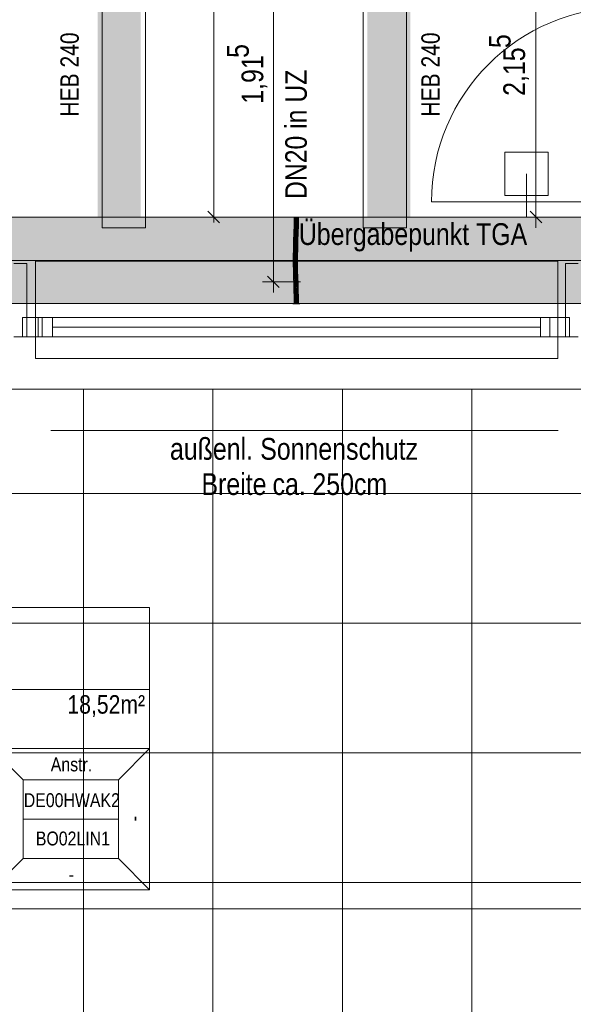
# Model space of a CAD drawing. Extents: x -620 to 3480, y 62 to 1102.
# Tile 19 of 256: x -379 to -328, y 532 to 623. Entities that reach past the tile are written whole.
import ezdxf
from ezdxf.lldxf.tags import DXFTag

# ---------------------------------------------------------------- set-up
doc = ezdxf.new("R2010")
doc.units = 0
doc.layers.get('0').update_dxf_attribs({"lineweight": 13})
for name, color, linetype, lineweight, true_color in [('30 -33 Aussenwände- 7 Fassade_ Elemente', 7, 'Continuous', 9, 0x00aacc), ('30 -34 Innenwände- 4 Türen_Fenster', 7, 'Continuous', 15, 0x9955ff), ('30 -35 Decken- 1 Konstruktion-Träger- Stahlbeton', 7, 'grob-A06G9SLJ8I', 13, 0x33aa00), ('70 -72 Beschriftung- 1 Beschriftung allgemein', 7, 'Continuous', 9, 0xff6633), ('70 -75 Raumstempel- 1 Raumstempel', 1, 'Continuous', 50, 0xff0000), ('70 -76 Bemaßung- 2 Allgemein', 9, 'Continuous', 5, 0x808080), ('E_Leerrohr 20', 7, 'Continuous', 13, 0xcc0099), ('E_Leerrohr 20-Shading', 7, 'Continuous', 13, 0xcc0099), ('iwb_Schraffur_Unterzug', 7, 'Continuous', 5, 0xffffcc)]:
    doc.layers.add(name, color=color, linetype=linetype, lineweight=lineweight, true_color=true_color)
for name, color, linetype, lineweight in [('30 -35 Decken- 1 Konstruktion-Träger- Stahl Hohlprofil', 7, 'grob-A06G9SLJ8I', 9), ('60- 61 allgemeine Ausstattung- 4 Terrassen', 7, 'Continuous', 9), ('70 -71 Achsen- 1 Gebäudeachsen', 7, 'STRICHPUNKT2-A06G9SLK8I', 18), ('Detailelementbeschriftung', 7, 'Continuous', 9)]:
    doc.layers.add(name, color=color, linetype=linetype, lineweight=lineweight)
doc.styles.get("Standard").update_dxf_attribs({"font": 'ARIALN.TTF'})
tags = doc.linetypes.add('fein_strichliert-A06G9SLL8I', pattern=[4, 1, -2, 1]).pattern_tags.tags
tags[8:9] = [DXFTag(74, 4), DXFTag(75, 0), DXFTag(340, '0'), DXFTag(46, 0.0), DXFTag(50, 0.0), DXFTag(44, 0.0), DXFTag(45, 0.0)]
tags[6:7] = [DXFTag(74, 4), DXFTag(75, 0), DXFTag(340, '0'), DXFTag(46, 0.0), DXFTag(50, 0.0), DXFTag(44, 0.0), DXFTag(45, 0.0)]
tags[4:5] = [DXFTag(74, 4), DXFTag(75, 0), DXFTag(340, '0'), DXFTag(46, 0.0), DXFTag(50, 0.0), DXFTag(44, 0.0), DXFTag(45, 0.0)]
tags = doc.linetypes.add('grob-A06G9SLJ8I', pattern=[14, 3, -8, 3]).pattern_tags.tags
tags[8:9] = [DXFTag(74, 4), DXFTag(75, 0), DXFTag(340, '0'), DXFTag(46, 0.0), DXFTag(50, 0.0), DXFTag(44, 0.0), DXFTag(45, 0.0)]
tags[6:7] = [DXFTag(74, 4), DXFTag(75, 0), DXFTag(340, '0'), DXFTag(46, 0.0), DXFTag(50, 0.0), DXFTag(44, 0.0), DXFTag(45, 0.0)]
tags[4:5] = [DXFTag(74, 4), DXFTag(75, 0), DXFTag(340, '0'), DXFTag(46, 0.0), DXFTag(50, 0.0), DXFTag(44, 0.0), DXFTag(45, 0.0)]
tags = doc.linetypes.add('STRICHPUNKT2', pattern=[12.7, 6.35, -3.175, 0, -3.175]).pattern_tags.tags
tags[10:11] = [DXFTag(74, 4), DXFTag(75, 0), DXFTag(340, '0'), DXFTag(46, 0.0), DXFTag(50, 0.0), DXFTag(44, 0.0), DXFTag(45, 0.0)]
tags[8:9] = [DXFTag(74, 4), DXFTag(75, 0), DXFTag(340, '0'), DXFTag(46, 0.0), DXFTag(50, 0.0), DXFTag(44, 0.0), DXFTag(45, 0.0)]
tags[6:7] = [DXFTag(74, 4), DXFTag(75, 0), DXFTag(340, '0'), DXFTag(46, 0.0), DXFTag(50, 0.0), DXFTag(44, 0.0), DXFTag(45, 0.0)]
tags[4:5] = [DXFTag(74, 4), DXFTag(75, 0), DXFTag(340, '0'), DXFTag(46, 0.0), DXFTag(50, 0.0), DXFTag(44, 0.0), DXFTag(45, 0.0)]
tags = doc.linetypes.add('STRICHPUNKT2-A06G9SLK8I', pattern=[12.7, 6.35, -3.175, 0, -3.175]).pattern_tags.tags
tags[10:11] = [DXFTag(74, 4), DXFTag(75, 0), DXFTag(340, '0'), DXFTag(46, 0.0), DXFTag(50, 0.0), DXFTag(44, 0.0), DXFTag(45, 0.0)]
tags[8:9] = [DXFTag(74, 4), DXFTag(75, 0), DXFTag(340, '0'), DXFTag(46, 0.0), DXFTag(50, 0.0), DXFTag(44, 0.0), DXFTag(45, 0.0)]
tags[6:7] = [DXFTag(74, 4), DXFTag(75, 0), DXFTag(340, '0'), DXFTag(46, 0.0), DXFTag(50, 0.0), DXFTag(44, 0.0), DXFTag(45, 0.0)]
tags[4:5] = [DXFTag(74, 4), DXFTag(75, 0), DXFTag(340, '0'), DXFTag(46, 0.0), DXFTag(50, 0.0), DXFTag(44, 0.0), DXFTag(45, 0.0)]

# ---------------------------------------------------------------- blocks, each defined once
blk = doc.blocks.new('Shading-A06G9SKX8I', base_point=(-353.195, 601.98))
at = {"layer": 'E_Leerrohr 20-Shading', "color": 223, "true_color": 0xc67fb4}
for points in [[(-353.482, 604.161), (-353.541, 604.162), (-353.499, 603.437), (-353.556, 603.439)], [(-353.476, 604.884), (-353.534, 604.884), (-353.482, 604.161), (-353.541, 604.162)], [(-353.497, 603.437), (-353.482, 604.161), (-353.499, 603.437)], [(-353.187, 604.156), (-353.199, 604.157), (-353.207, 603.43), (-353.215, 603.43)], [(-353.171, 603.429), (-353.145, 604.156), (-353.207, 603.43), (-353.187, 604.156)], [(-353.134, 604.884), (-353.193, 604.884), (-353.145, 604.156), (-353.199, 604.157)], [(-353.156, 603.429), (-353.141, 604.156), (-353.171, 603.429), (-353.145, 604.156)], [(-353.141, 604.156), (-353.134, 604.884), (-353.145, 604.156)], [(-353.499, 603.437), (-353.556, 603.439), (-353.522, 602.713), (-353.576, 602.714)], [(-353.522, 602.713), (-353.518, 602.713), (-353.499, 603.437), (-353.497, 603.437)], [(-353.518, 602.713), (-353.517, 602.713), (-353.497, 603.437)], [(-353.207, 603.43), (-353.215, 603.43), (-353.232, 602.705), (-353.234, 602.705)], [(-353.232, 602.705), (-353.221, 602.705), (-353.207, 603.43), (-353.195, 603.43)], [(-353.221, 602.705), (-353.205, 602.704), (-353.195, 603.43), (-353.171, 603.429)], [(-353.176, 602.704), (-353.156, 603.429), (-353.205, 602.704), (-353.171, 603.429)], [(-353.595, 601.989), (-353.53, 602.438), (-353.576, 602.714), (-353.522, 602.713)], [(-353.545, 601.988), (-353.54, 602.118), (-353.595, 601.989), (-353.53, 602.438)], [(-353.536, 601.987), (-353.523, 602.487), (-353.545, 601.988)], [(-353.53, 602.438), (-353.54, 602.118), (-353.524, 602.477), (-353.526, 602.423)], [(-353.522, 602.713), (-353.53, 602.438), (-353.518, 602.713), (-353.524, 602.477)], [(-353.526, 602.423), (-353.523, 602.487), (-353.524, 602.477)], [(-353.524, 602.477), (-353.523, 602.487), (-353.518, 602.713), (-353.517, 602.713)], [(-353.253, 601.981), (-353.246, 601.981), (-353.241, 602.444), (-353.239, 602.183)], [(-353.241, 602.444), (-353.239, 602.183), (-353.232, 602.705), (-353.221, 602.705)], [(-353.232, 602.705), (-353.234, 602.705), (-353.241, 602.444)], [(-353.239, 602.183), (-353.237, 601.981), (-353.221, 602.705), (-353.205, 602.704)], [(-353.195, 601.98), (-353.176, 602.704), (-353.237, 601.981), (-353.205, 602.704)], [(-353.545, 601.988), (-353.595, 601.989), (-353.569, 601.261), (-353.608, 601.262)], [(-353.55, 601.261), (-353.536, 601.987), (-353.569, 601.261), (-353.545, 601.988)], [(-353.264, 601.258), (-353.246, 601.981), (-353.267, 601.258), (-353.251, 601.981)], [(-353.251, 601.981), (-353.253, 601.981), (-353.267, 601.258)], [(-353.26, 601.258), (-353.237, 601.981), (-353.264, 601.258), (-353.246, 601.981)], [(-353.26, 601.258), (-353.259, 601.258), (-353.25, 601.586)], [(-353.259, 601.258), (-353.237, 601.981), (-353.25, 601.586)], [(-353.259, 601.258), (-353.208, 601.257), (-353.237, 601.981), (-353.195, 601.98)], [(-353.246, 601.981), (-353.237, 601.981), (-353.239, 602.183)], [(-353.574, 600.534), (-353.571, 600.9), (-353.611, 600.534), (-353.61, 600.901)], [(-353.574, 600.534), (-353.611, 600.534), (-353.561, 599.923), (-353.604, 599.923)], [(-353.571, 600.9), (-353.569, 601.261), (-353.61, 600.901), (-353.608, 601.262)], [(-353.553, 600.534), (-353.55, 601.261), (-353.574, 600.534), (-353.569, 601.261)], [(-353.545, 599.924), (-353.553, 600.534), (-353.561, 599.923), (-353.574, 600.534)], [(-353.27, 600.535), (-353.268, 600.895), (-353.269, 600.732)], [(-353.27, 600.535), (-353.266, 600.535), (-353.268, 600.895), (-353.263, 600.895)], [(-353.268, 600.895), (-353.268, 600.895), (-353.269, 600.732)], [(-353.268, 600.895), (-353.267, 600.895), (-353.267, 601.258), (-353.264, 601.258)], [(-353.253, 599.929), (-353.266, 600.535), (-353.262, 599.929), (-353.268, 600.535)], [(-353.267, 600.895), (-353.263, 600.895), (-353.264, 601.258), (-353.26, 601.258)], [(-353.266, 600.535), (-353.211, 600.535), (-353.263, 600.895), (-353.21, 600.894)], [(-353.204, 599.93), (-353.211, 600.535), (-353.253, 599.929), (-353.266, 600.535)], [(-353.263, 600.895), (-353.21, 600.894), (-353.259, 601.258), (-353.208, 601.257)], [(-353.263, 600.895), (-353.259, 601.258), (-353.263, 600.968)], [(-353.259, 601.258), (-353.26, 601.258), (-353.263, 600.968)], [(-353.561, 599.923), (-353.604, 599.923), (-353.535, 599.314), (-353.589, 599.312)], [(-353.53, 599.314), (-353.545, 599.924), (-353.535, 599.314), (-353.561, 599.923)], [(-353.253, 599.929), (-353.262, 599.929), (-353.227, 599.322), (-353.247, 599.322)], [(-353.189, 599.323), (-353.204, 599.93), (-353.227, 599.322), (-353.253, 599.929)], [(-353.589, 599.312), (-353.567, 599.145), (-353.535, 599.314), (-353.527, 599.145)], [(-353.567, 599.145), (-353.589, 599.312), (-353.584, 599.145)], [(-353.57, 598.703), (-353.512, 598.705), (-353.584, 599.145), (-353.567, 599.145)], [(-353.512, 598.705), (-353.57, 598.703), (-353.494, 598.097), (-353.553, 598.096)], [(-353.567, 599.145), (-353.512, 598.705), (-353.527, 599.145), (-353.523, 599.076)], [(-353.523, 599.076), (-353.53, 599.314), (-353.535, 599.314)], [(-353.218, 599.148), (-353.227, 599.322), (-353.242, 599.147), (-353.247, 599.322)], [(-353.196, 598.714), (-353.218, 599.148), (-353.229, 598.713), (-353.242, 599.147)], [(-353.196, 598.714), (-353.229, 598.713), (-353.166, 598.105), (-353.212, 598.104)], [(-353.184, 599.148), (-353.189, 599.323), (-353.218, 599.148), (-353.227, 599.322)], [(-353.196, 598.714), (-353.171, 598.715), (-353.218, 599.148), (-353.184, 599.148)], [(-353.153, 598.106), (-353.171, 598.715), (-353.166, 598.105), (-353.196, 598.714)], [(-353.494, 598.097), (-353.553, 598.096), (-353.482, 597.49), (-353.54, 597.489)], [(-353.481, 597.49), (-353.494, 598.097), (-353.482, 597.49), (-353.494, 598.097)], [(-353.166, 598.105), (-353.212, 598.104), (-353.143, 597.495), (-353.198, 597.494)], [(-353.14, 597.495), (-353.153, 598.106), (-353.143, 597.495), (-353.166, 598.105)], [(-353.482, 597.49), (-353.54, 597.489), (-353.48, 596.884), (-353.534, 596.884)], [(-353.476, 596.884), (-353.481, 597.49), (-353.48, 596.884), (-353.482, 597.49)], [(-353.134, 596.884), (-353.143, 597.495), (-353.193, 596.884), (-353.198, 597.494)], [(-353.134, 596.884), (-353.14, 597.495), (-353.143, 597.495)]]:
    blk.add_solid(points, dxfattribs=at)
at = {"layer": 'E_Leerrohr 20-Shading', "color": 231, "true_color": 0xe17fc9}
for points in [[(-353.437, 604.16), (-353.482, 604.161), (-353.434, 603.436), (-353.497, 603.437)], [(-353.369, 604.884), (-353.476, 604.884), (-353.369, 604.159), (-353.482, 604.161)], [(-353.374, 603.434), (-353.369, 604.159), (-353.434, 603.436), (-353.437, 604.16)], [(-353.356, 603.434), (-353.341, 604.159), (-353.374, 603.434), (-353.369, 604.159)], [(-353.341, 604.159), (-353.334, 604.884), (-353.369, 604.159), (-353.369, 604.884)], [(-353.341, 604.159), (-353.356, 603.434), (-353.351, 603.434)], [(-353.341, 603.433), (-353.336, 604.159), (-353.351, 603.434), (-353.341, 604.159)], [(-353.334, 604.884), (-353.341, 604.159), (-353.336, 604.159)], [(-353.319, 603.433), (-353.33, 604.159), (-353.341, 603.433), (-353.336, 604.159)], [(-353.33, 604.159), (-353.334, 604.884), (-353.336, 604.159)], [(-353.199, 604.157), (-353.193, 604.884), (-353.33, 604.159), (-353.334, 604.884)], [(-353.215, 603.43), (-353.199, 604.157), (-353.319, 603.433), (-353.33, 604.159)], [(-353.434, 603.436), (-353.497, 603.437), (-353.433, 602.711), (-353.517, 602.713)], [(-353.433, 602.711), (-353.389, 602.709), (-353.434, 603.436), (-353.377, 603.434)], [(-353.389, 602.709), (-353.38, 602.709), (-353.377, 603.434), (-353.374, 603.434)], [(-353.376, 602.709), (-353.356, 603.434), (-353.38, 602.709), (-353.374, 603.434)], [(-353.351, 603.434), (-353.356, 603.434), (-353.364, 602.709), (-353.376, 602.709)], [(-353.346, 602.708), (-353.341, 603.433), (-353.364, 602.709), (-353.351, 603.434)], [(-353.305, 602.707), (-353.319, 603.433), (-353.346, 602.708), (-353.341, 603.433)], [(-353.234, 602.705), (-353.215, 603.43), (-353.305, 602.707), (-353.319, 603.433)], [(-353.523, 602.487), (-353.536, 601.987), (-353.514, 601.987)], [(-353.517, 602.713), (-353.523, 602.487), (-353.433, 602.711), (-353.432, 602.628)], [(-353.432, 602.628), (-353.523, 602.487), (-353.432, 602.129)], [(-353.514, 601.987), (-353.431, 601.985), (-353.523, 602.487), (-353.432, 602.129)], [(-353.433, 602.711), (-353.432, 602.628), (-353.389, 602.709), (-353.389, 602.695)], [(-353.389, 602.695), (-353.432, 602.628), (-353.4, 602.003), (-353.432, 602.129)], [(-353.395, 601.984), (-353.38, 602.709), (-353.4, 602.003), (-353.389, 602.695)], [(-353.38, 602.709), (-353.395, 601.984), (-353.383, 602.445)], [(-353.383, 602.445), (-353.395, 601.984), (-353.38, 602.445), (-353.391, 601.984)], [(-353.391, 601.984), (-353.377, 601.984), (-353.38, 602.445), (-353.369, 602.445)], [(-353.389, 602.695), (-353.38, 602.709), (-353.389, 602.709)], [(-353.383, 602.445), (-353.376, 602.709), (-353.38, 602.709)], [(-353.383, 602.445), (-353.369, 602.445), (-353.376, 602.709), (-353.364, 602.709)], [(-353.377, 601.984), (-353.352, 601.983), (-353.369, 602.445), (-353.349, 602.445)], [(-353.369, 602.445), (-353.349, 602.445), (-353.364, 602.709), (-353.346, 602.708)], [(-353.352, 601.983), (-353.292, 601.982), (-353.349, 602.445), (-353.3, 602.444)], [(-353.3, 602.444), (-353.305, 602.707), (-353.349, 602.445), (-353.346, 602.708)], [(-353.241, 602.444), (-353.234, 602.705), (-353.3, 602.444), (-353.305, 602.707)], [(-353.292, 601.982), (-353.253, 601.981), (-353.3, 602.444), (-353.241, 602.444)], [(-353.514, 601.987), (-353.536, 601.987), (-353.504, 601.261), (-353.55, 601.261)], [(-353.504, 601.261), (-353.427, 601.26), (-353.514, 601.987), (-353.431, 601.985)], [(-353.432, 602.129), (-353.431, 601.985), (-353.4, 602.003), (-353.4, 601.984)], [(-353.431, 601.985), (-353.427, 601.26), (-353.4, 601.984), (-353.408, 601.259)], [(-353.408, 601.259), (-353.395, 601.984), (-353.4, 601.984)], [(-353.391, 601.984), (-353.395, 601.984), (-353.405, 601.259), (-353.408, 601.259)], [(-353.387, 601.259), (-353.377, 601.984), (-353.405, 601.259), (-353.391, 601.984)], [(-353.4, 601.984), (-353.395, 601.984), (-353.4, 602.003)], [(-353.356, 601.259), (-353.352, 601.983), (-353.387, 601.259), (-353.377, 601.984)], [(-353.282, 601.258), (-353.292, 601.982), (-353.356, 601.259), (-353.352, 601.983)], [(-353.282, 601.258), (-353.275, 601.258), (-353.292, 601.982), (-353.254, 601.981)], [(-353.275, 601.258), (-353.267, 601.258), (-353.254, 601.981), (-353.253, 601.981)], [(-353.504, 601.261), (-353.55, 601.261), (-353.502, 600.534), (-353.553, 600.534)], [(-353.502, 600.534), (-353.553, 600.534), (-353.507, 599.924), (-353.545, 599.924)], [(-353.507, 599.924), (-353.405, 599.926), (-353.502, 600.534), (-353.418, 600.535)], [(-353.504, 601.261), (-353.503, 600.899), (-353.427, 601.26), (-353.423, 600.898)], [(-353.503, 600.899), (-353.502, 600.534), (-353.423, 600.898), (-353.418, 600.535)], [(-353.427, 601.26), (-353.423, 600.898), (-353.408, 601.259), (-353.41, 600.898)], [(-353.419, 600.898), (-353.423, 600.898), (-353.415, 600.535), (-353.418, 600.535)], [(-353.41, 600.898), (-353.419, 600.898), (-353.411, 600.535), (-353.415, 600.535)], [(-353.418, 600.535), (-353.405, 599.926), (-353.415, 600.535), (-353.404, 599.926)], [(-353.404, 599.926), (-353.411, 600.535), (-353.415, 600.535)], [(-353.392, 600.535), (-353.41, 600.898), (-353.411, 600.535)], [(-353.392, 600.535), (-353.411, 600.535), (-353.39, 599.927), (-353.404, 599.926)], [(-353.392, 600.535), (-353.387, 601.259), (-353.41, 600.898), (-353.405, 601.259)], [(-353.405, 601.259), (-353.408, 601.259), (-353.41, 600.898)], [(-353.392, 600.535), (-353.357, 600.535), (-353.39, 600.731), (-353.357, 600.732)], [(-353.355, 599.927), (-353.357, 600.535), (-353.39, 599.927), (-353.392, 600.535)], [(-353.357, 600.732), (-353.356, 601.259), (-353.39, 600.731), (-353.387, 601.259)], [(-353.281, 600.732), (-353.282, 601.258), (-353.357, 600.732), (-353.356, 601.259)], [(-353.357, 600.732), (-353.357, 600.535), (-353.28, 600.639), (-353.283, 600.535)], [(-353.357, 600.732), (-353.28, 600.639), (-353.281, 600.732)], [(-353.357, 600.535), (-353.355, 599.927), (-353.283, 600.535), (-353.283, 600.509)], [(-353.283, 600.509), (-353.355, 599.927), (-353.298, 599.928)], [(-353.28, 600.535), (-353.283, 600.509), (-353.294, 599.928), (-353.298, 599.928)], [(-353.28, 600.535), (-353.294, 599.928), (-353.281, 600.399)], [(-353.285, 599.928), (-353.277, 600.535), (-353.281, 600.399)], [(-353.277, 600.535), (-353.285, 599.928), (-353.27, 600.535), (-353.275, 599.929)], [(-353.283, 600.535), (-353.28, 600.535), (-353.28, 600.639)], [(-353.283, 600.509), (-353.28, 600.535), (-353.283, 600.535)], [(-353.282, 601.258), (-353.282, 601.052), (-353.275, 601.258)], [(-353.282, 601.052), (-353.28, 600.535), (-353.275, 601.258), (-353.267, 601.258)], [(-353.277, 600.535), (-353.28, 600.535), (-353.281, 600.399)], [(-353.28, 600.535), (-353.277, 600.535), (-353.267, 601.258), (-353.268, 600.895)], [(-353.272, 600.732), (-353.277, 600.535), (-353.269, 600.732), (-353.27, 600.535)], [(-353.275, 599.929), (-353.262, 599.929), (-353.27, 600.535)], [(-353.268, 600.895), (-353.272, 600.732), (-353.269, 600.732)], [(-353.507, 599.924), (-353.545, 599.924), (-353.518, 599.314), (-353.53, 599.314)], [(-353.518, 599.314), (-353.389, 599.318), (-353.507, 599.924), (-353.405, 599.926)], [(-353.389, 599.318), (-353.404, 599.926), (-353.405, 599.926)], [(-353.39, 599.927), (-353.404, 599.926), (-353.385, 599.318), (-353.389, 599.318)], [(-353.35, 599.319), (-353.355, 599.927), (-353.385, 599.318), (-353.39, 599.927)], [(-353.35, 599.319), (-353.313, 599.32), (-353.355, 599.927), (-353.294, 599.928)], [(-353.313, 599.32), (-353.296, 599.32), (-353.294, 599.928), (-353.285, 599.928)], [(-353.296, 599.32), (-353.281, 599.321), (-353.285, 599.928), (-353.275, 599.929)], [(-353.294, 599.928), (-353.285, 599.928), (-353.281, 600.399)], [(-353.281, 599.321), (-353.247, 599.322), (-353.275, 599.929), (-353.262, 599.929)], [(-353.518, 599.314), (-353.53, 599.314), (-353.523, 599.076)], [(-353.523, 599.076), (-353.371, 598.709), (-353.522, 599.145), (-353.384, 599.147)], [(-353.371, 598.709), (-353.523, 599.076), (-353.512, 598.705)], [(-353.384, 599.147), (-353.389, 599.318), (-353.522, 599.145), (-353.518, 599.314)], [(-353.371, 598.709), (-353.512, 598.705), (-353.353, 598.101), (-353.494, 598.097)], [(-353.385, 599.318), (-353.389, 599.318), (-353.384, 599.147)], [(-353.345, 598.71), (-353.35, 599.319), (-353.384, 599.147), (-353.385, 599.318)], [(-353.345, 598.71), (-353.384, 599.147), (-353.371, 598.709)], [(-353.345, 598.71), (-353.371, 598.709), (-353.34, 598.101), (-353.353, 598.101)], [(-353.345, 598.71), (-353.333, 598.71), (-353.35, 599.319), (-353.313, 599.32)], [(-353.333, 598.71), (-353.345, 598.71), (-353.342, 598.399)], [(-353.34, 598.101), (-353.333, 598.71), (-353.342, 598.399)], [(-353.34, 598.101), (-353.321, 598.102), (-353.333, 598.71), (-353.309, 598.711)], [(-353.333, 598.71), (-353.309, 598.711), (-353.313, 599.32), (-353.296, 599.32)], [(-353.309, 598.711), (-353.321, 598.102), (-353.288, 598.712), (-353.295, 598.102)], [(-353.296, 599.32), (-353.309, 598.711), (-353.281, 599.321), (-353.285, 598.944)], [(-353.285, 598.944), (-353.309, 598.711), (-353.288, 598.712)], [(-353.295, 598.102), (-353.259, 598.103), (-353.288, 598.712), (-353.249, 598.713)], [(-353.247, 599.322), (-353.285, 598.944), (-353.249, 598.713), (-353.288, 598.712)], [(-353.285, 598.944), (-353.247, 599.322), (-353.281, 599.321)], [(-353.259, 598.103), (-353.212, 598.104), (-353.249, 598.713), (-353.229, 598.713)], [(-353.247, 599.322), (-353.249, 598.713), (-353.242, 599.147)], [(-353.249, 598.713), (-353.229, 598.713), (-353.242, 599.147)], [(-353.485, 598.097), (-353.494, 598.097), (-353.481, 597.49)], [(-353.34, 597.492), (-353.353, 598.101), (-353.481, 597.49), (-353.485, 598.097)], [(-353.34, 598.101), (-353.353, 598.101), (-353.336, 597.492), (-353.34, 597.492)], [(-353.331, 597.492), (-353.321, 598.102), (-353.336, 597.492), (-353.34, 598.101)], [(-353.331, 597.492), (-353.268, 597.493), (-353.321, 598.102), (-353.259, 598.103)], [(-353.268, 597.493), (-353.198, 597.494), (-353.259, 598.103), (-353.212, 598.104)], [(-353.34, 597.492), (-353.481, 597.49), (-353.334, 596.884), (-353.476, 596.884)], [(-353.334, 596.884), (-353.336, 597.492), (-353.34, 597.492)], [(-353.334, 596.884), (-353.331, 597.492), (-353.336, 597.492)], [(-353.334, 596.884), (-353.276, 596.884), (-353.331, 597.492), (-353.268, 597.493)], [(-353.276, 596.884), (-353.193, 596.884), (-353.268, 597.493), (-353.198, 597.494)]]:
    blk.add_solid(points, dxfattribs=at)
blk = doc.blocks.new('Shading-A06G9SKZ8I', base_point=(-353.334, 597.672))
at = {"layer": 'E_Leerrohr 20-Shading', "color": 213, "true_color": 0xd67fc0}
for points in [[(-353.399, 596.884), (-353.664, 596.884), (-353.399, 596.872), (-353.664, 596.872)], [(-353.334, 597.672), (-353.534, 597.672), (-353.334, 596.884), (-353.534, 596.884)], [(-353.334, 596.872), (-353.334, 596.884), (-353.399, 596.872), (-353.399, 596.884)], [(-353.134, 597.672), (-353.334, 597.672), (-353.134, 596.884), (-353.334, 596.884)], [(-353.004, 596.884), (-353.334, 596.884), (-353.004, 596.872), (-353.334, 596.872)]]:
    blk.add_solid(points, dxfattribs=at)
blk = doc.blocks.new('Shading-A06G9SL18I', base_point=(-353.534, 604.096))
at = {"layer": 'E_Leerrohr 20-Shading', "color": 213, "true_color": 0xd67fc0}
for points in [[(-353.664, 604.896), (-353.664, 604.884), (-353.399, 604.896), (-353.399, 604.884)], [(-353.534, 604.096), (-353.334, 604.096), (-353.534, 604.884), (-353.334, 604.884)], [(-353.399, 604.884), (-353.334, 604.884), (-353.399, 604.896), (-353.334, 604.896)], [(-353.334, 604.884), (-353.004, 604.884), (-353.334, 604.896), (-353.004, 604.896)], [(-353.334, 604.096), (-353.134, 604.096), (-353.334, 604.884), (-353.134, 604.884)]]:
    blk.add_solid(points, dxfattribs=at)
blk = doc.blocks.new('Referenz-A06G9SLM8I')
at = {"layer": '30 -33 Aussenwände- 7 Fassade_ Elemente', "color": 0, "linetype": 'Continuous', "lineweight": -2, "ltscale": 0.13}
for p, q in [((-379.504, 600.604), (-378.304, 600.604)), ((-378.304, 600.604), (-378.304, 593.804)), ((-328.404, 600.604), (-327.204, 600.604)), ((-328.404, 593.804), (-328.404, 600.604)), ((-378.678, 595.604), (-376.878, 595.604)), ((-378.678, 593.804), (-378.678, 595.604)), ((-377.232, 593.804), (-377.232, 595.604)), ((-377.232, 595.604), (-328.032, 595.604)), ((-376.878, 595.604), (-376.878, 593.804)), ((-329.832, 595.604), (-328.032, 595.604)), ((-329.832, 593.804), (-329.832, 595.604)), ((-328.032, 595.604), (-328.032, 593.804)), ((-328.032, 595.604), (-328.032, 593.804)), ((-378.304, 593.804), (-379.504, 593.804)), ((-376.878, 593.804), (-378.678, 593.804)), ((-328.032, 593.804), (-377.232, 593.804)), ((-328.032, 593.804), (-329.832, 593.804)), ((-327.204, 593.804), (-328.404, 593.804))]:
    blk.add_line(p, q, dxfattribs=at)
at = {"layer": '30 -33 Aussenwände- 7 Fassade_ Elemente', "color": 0, "lineweight": -2}
for p, q in [((-329.104, 600.804), (-377.504, 600.804)), ((-377.504, 600.804), (-377.504, 595.604)), ((-329.104, 595.604), (-329.104, 600.804)), ((-375.904, 595.604), (-377.504, 595.604)), ((-377.504, 595.604), (-377.504, 593.804)), ((-375.904, 595.604), (-330.704, 595.604)), ((-375.904, 593.804), (-375.904, 595.604)), ((-330.704, 593.804), (-330.704, 595.604)), ((-330.704, 595.604), (-329.104, 595.604)), ((-329.104, 595.604), (-329.104, 593.804)), ((-375.904, 594.704), (-330.704, 594.704)), ((-377.504, 591.804), (-377.504, 593.804)), ((-377.504, 593.804), (-375.904, 593.804)), ((-330.704, 593.804), (-375.904, 593.804)), ((-329.104, 593.804), (-330.704, 593.804)), ((-329.104, 593.804), (-329.104, 591.804)), ((-329.104, 591.804), (-377.504, 591.804))]:
    blk.add_line(p, q, dxfattribs=at)
at = {"layer": '30 -33 Aussenwände- 7 Fassade_ Elemente', "color": 0, "linetype": 'grob-A06G9SLJ8I', "lineweight": -2, "ltscale": 0.13}
blk.add_line((-323.004, 588.964), (-426.004, 588.964), dxfattribs=at)
at = {"layer": '30 -34 Innenwände- 4 Türen_Fenster', "color": 0, "linetype": 'grob-A06G9SLJ8I', "lineweight": -2, "ltscale": 0.13}
blk.add_line((-322.804, 606.304), (-340.804, 606.304), dxfattribs=at)
blk.add_ellipse((-322.804, 606.304), major_axis=(0, 18), ratio=1, start_param=0, end_param=1.570796, dxfattribs=at)
at = {"layer": '30 -35 Decken- 1 Konstruktion-Träger- Stahl Hohlprofil', "color": 0, "linetype": 'grob-A06G9SLJ8I', "lineweight": -2, "ltscale": 0.13}
for p, q in [((-371.304, 603.904), (-371.304, 762.904)), ((-367.304, 762.904), (-367.304, 603.904)), ((-347.124, 603.904), (-347.124, 762.904)), ((-343.124, 762.904), (-343.124, 603.904)), ((-367.304, 603.904), (-371.304, 603.904)), ((-343.124, 603.904), (-347.124, 603.904))]:
    blk.add_line(p, q, dxfattribs=at)
at = {"layer": '30 -35 Decken- 1 Konstruktion-Träger- Stahlbeton', "color": 0, "lineweight": -2}
for p, q in [((-483.004, 604.904), (3.996, 604.904)), ((-483.004, 596.904), (3.996, 596.904))]:
    blk.add_line(p, q, dxfattribs=at)
at = {"layer": '60- 61 allgemeine Ausstattung- 4 Terrassen', "color": 0, "lineweight": -2}
for p, q in [((-373.054, 205.504), (-373.054, 588.964)), ((-361.054, 205.504), (-361.054, 588.964)), ((-349.054, 205.504), (-349.054, 588.964)), ((-337.054, 205.504), (-337.054, 588.964)), ((-426.004, 579.304), (13.396, 579.304)), ((-426.004, 567.304), (13.396, 567.304)), ((-426.004, 555.304), (13.396, 555.304)), ((-426.004, 543.304), (13.396, 543.304))]:
    blk.add_line(p, q, dxfattribs=at)
at = {"layer": '70 -71 Achsen- 1 Gebäudeachsen', "color": 0, "linetype": 'STRICHPUNKT2-A06G9SLK8I', "lineweight": -2, "ltscale": 0.13}
for p, q in [((-554.534, 600.884), (92.907, 600.884)), ((-554.534, 540.884), (92.907, 540.884))]:
    blk.add_line(p, q, dxfattribs=at)
at = {"layer": '70 -72 Beschriftung- 1 Beschriftung allgemein', "color": 0, "linetype": 'fein_strichliert-A06G9SLL8I', "lineweight": -2, "ltscale": 0.13}
for p, q in [((-334.004, 610.904), (-330.004, 610.904)), ((-334.004, 606.904), (-334.004, 610.904)), ((-330.004, 610.904), (-330.004, 606.904)), ((-330.004, 606.904), (-334.004, 606.904))]:
    blk.add_line(p, q, dxfattribs=at)
at = {"layer": '70 -72 Beschriftung- 1 Beschriftung allgemein', "color": 0, "linetype": 'Continuous', "lineweight": -2, "ltscale": 0.13}
for p, q in [((-332.004, 604.904), (-332.004, 608.904)), ((-329.057, 585.136), (-376.057, 585.136))]:
    blk.add_line(p, q, dxfattribs=at)
at = {"layer": '70 -75 Raumstempel- 1 Raumstempel', "color": 0, "lineweight": -2}
for p, q in [((-366.919, 568.78), (-403.243, 568.78)), ((-366.919, 542.641), (-366.919, 568.78)), ((-366.919, 561.185), (-403.243, 561.185)), ((-378.631, 552.813), (-381.515, 555.711)), ((-366.919, 555.711), (-381.515, 555.711)), ((-369.803, 552.813), (-366.919, 555.711)), ((-378.631, 545.538), (-378.631, 552.813)), ((-378.631, 552.813), (-369.803, 552.813)), ((-369.803, 545.538), (-369.803, 552.813)), ((-369.803, 549.176), (-378.631, 549.176)), ((-378.631, 545.538), (-381.515, 542.641)), ((-378.631, 545.538), (-369.803, 545.538)), ((-369.803, 545.538), (-366.919, 542.641)), ((-366.919, 542.641), (-403.243, 542.641))]:
    blk.add_line(p, q, dxfattribs=at)
at = {"layer": '70 -76 Bemaßung- 2 Allgemein', "color": 0, "linetype": 'Continuous', "lineweight": -2, "ltscale": 0.13}
for p, q in [((-360.984, 605.965), (-360.984, 651.744)), ((-331.126, 605.965), (-331.126, 646.944)), ((-355.454, 599.965), (-355.454, 636.144)), ((-360.984, 604.404), (-360.984, 605.965)), ((-331.126, 603.904), (-331.126, 605.965)), ((-360.454, 604.374), (-361.515, 605.435)), ((-330.595, 604.374), (-331.656, 605.435)), ((-363.612, 604.904), (-361.984, 604.904)), ((-333.725, 604.904), (-332.126, 604.904)), ((-355.454, 597.904), (-355.454, 599.965)), ((-352.954, 598.904), (-356.454, 598.904)), ((-354.924, 598.374), (-355.985, 599.435))]:
    blk.add_line(p, q, dxfattribs=at)
at = {"layer": '70 -72 Beschriftung- 1 Beschriftung allgemein', "color": 0, "linetype": 'Continuous', "lineweight": -2, "ltscale": 0.13, "char_height": 1.7, "attachment_point": 1, "rotation": 90}
for insert in [(-375.18, 614.194), (-341.743, 614.194)]:
    blk.add_mtext('{\\fArial Narrow;HEB 240}', dxfattribs=dict(at, insert=insert))
at = {"layer": '70 -72 Beschriftung- 1 Beschriftung allgemein', "color": 0, "linetype": 'Continuous', "lineweight": -2, "ltscale": 0.13, "char_height": 2.01377, "attachment_point": 1}
for s, insert in [('{\\fArial Narrow;Übergabepunkt TGA}', (-353.095, 604.332)), ('{\\fArial Narrow;außenl.}', (-365.033, 584.458)), ('{\\fArial Narrow;Sonnenschutz}', (-356.672, 584.458)), ('{\\fArial Narrow;Breite}', (-362.115, 581.195)), ('{\\fArial Narrow;ca.}', (-355.529, 581.195)), ('{\\fArial Narrow;250cm}', (-351.834, 581.195))]:
    blk.add_mtext(s, dxfattribs=dict(at, insert=insert))
at = {"layer": '70 -75 Raumstempel- 1 Raumstempel', "color": 0, "linetype": 'Continuous', "lineweight": -2, "ltscale": 0.13, "attachment_point": 1}
for s, insert, char_height, rotation in [('{\\fArial Narrow;18,52m²}', (-374.531, 560.656), 1.71171, 0), ('{\\fArial Narrow;Anstr.}', (-376.075, 554.888), 1.28378, 0), ('{\\fArial Narrow;DE00HWAK2}', (-378.574, 551.578), 1.28378, 0), ('{\\fArial Narrow;-}', (-369.005, 548.977), 1.28378, 90), ('{\\fArial Narrow;BO02LIN1}', (-377.459, 548.032), 1.28378, 0), ('{\\fArial Narrow;-}', (-374.415, 544.709), 1.28378, 0)]:
    blk.add_mtext(s, dxfattribs=dict(at, insert=insert, char_height=char_height, rotation=rotation))
at = {"layer": '70 -76 Bemaßung- 2 Allgemein', "color": 0, "linetype": 'Continuous', "lineweight": -2, "ltscale": 0.13, "char_height": 2.01377, "attachment_point": 1, "rotation": 90}
for s, insert in [('{\\fArial Narrow;5}', (-335.494, 620.541)), ('{\\fArial Narrow;5}', (-359.747, 619.63)), ('{\\fArial Narrow;1,91}', (-358.404, 615.385)), ('{\\fArial Narrow;2,15}', (-334.151, 616.115))]:
    blk.add_mtext(s, dxfattribs=dict(at, insert=insert))
blk = doc.blocks.new('Referenz-A06G9SLO8I')
at = {"layer": 'iwb_Schraffur_Unterzug', "linetype": 'Continuous', "ltscale": 0.13}
for points in [[(-371.733, 603.884), (-371.733, 762.884), (-367.733, 603.884), (-367.733, 762.884)], [(-346.753, 603.884), (-346.753, 762.884), (-342.753, 603.884), (-342.753, 762.884)], [(-554.534, 604.884), (3.967, 604.884), (3.967, 596.884)], [(-554.534, 604.884), (3.967, 596.884), (-554.534, 599.149)], [(-554.534, 599.149), (3.967, 596.884), (-554.534, 596.884)]]:
    blk.add_solid(points, dxfattribs=at)
blk = doc.blocks.new('Enddeckel-A06G9SS28I')
at = {"color": 0, "linetype": 'ByBlock', "lineweight": -2, "ltscale": 0.13}
for p, q in [((-353.664, 604.896), (-353.664, 604.884)), ((-353.664, 604.896), (-353.471, 604.896)), ((-353.664, 604.884), (-353.471, 604.884)), ((-353.534, 604.884), (-353.534, 604.096)), ((-353.534, 604.884), (-353.417, 604.884)), ((-353.471, 604.896), (-353.198, 604.896)), ((-353.471, 604.884), (-353.198, 604.884)), ((-353.417, 604.884), (-353.252, 604.884)), ((-353.252, 604.884), (-353.134, 604.884)), ((-353.198, 604.896), (-353.004, 604.896)), ((-353.198, 604.884), (-353.004, 604.884)), ((-353.134, 604.096), (-353.134, 604.884)), ((-353.004, 604.884), (-353.004, 604.896)), ((-353.534, 604.096), (-353.417, 604.096)), ((-353.417, 604.096), (-353.252, 604.096)), ((-353.252, 604.096), (-353.134, 604.096))]:
    blk.add_line(p, q, dxfattribs=at)
at = {"color": 0, "linetype": 'STRICHPUNKT2', "lineweight": 5, "ltscale": 0.13}
blk.add_line((-353.334, 604.884), (-353.334, 604.096), dxfattribs=at)
blk = doc.blocks.new('Flexrohr-A06G9SS68I')
at = {"color": 0, "linetype": 'ByBlock', "lineweight": -2, "ltscale": 0.13}
for p, q in [((-353.541, 604.162), (-353.556, 603.439)), ((-353.534, 604.884), (-353.541, 604.162)), ((-353.534, 604.884), (-353.134, 604.884)), ((-353.526, 604.485), (-353.15, 604.482)), ((-353.141, 604.156), (-353.156, 603.429)), ((-353.134, 604.884), (-353.141, 604.156)), ((-353.556, 603.439), (-353.576, 602.714)), ((-353.548, 603.288), (-353.172, 603.279)), ((-353.539, 603.688), (-353.163, 603.68)), ((-353.53, 604.087), (-353.154, 604.081)), ((-353.156, 603.429), (-353.176, 602.704)), ((-353.576, 602.714), (-353.595, 601.989)), ((-353.57, 602.489), (-353.194, 602.479)), ((-353.559, 602.889), (-353.183, 602.879)), ((-353.176, 602.704), (-353.195, 601.98)), ((-353.595, 601.989), (-353.608, 601.262)), ((-353.588, 601.688), (-353.212, 601.681)), ((-353.58, 602.089), (-353.204, 602.08)), ((-353.195, 601.98), (-353.208, 601.257)), ((-353.608, 601.262), (-353.611, 600.534)), ((-353.611, 600.534), (-353.604, 599.923)), ((-353.598, 600.885), (-353.222, 600.884)), ((-353.596, 601.287), (-353.22, 601.282)), ((-353.208, 601.257), (-353.211, 600.535)), ((-353.211, 600.535), (-353.204, 599.93)), ((-353.604, 599.923), (-353.589, 599.312)), ((-353.599, 600.483), (-353.223, 600.485)), ((-353.594, 600.082), (-353.218, 600.087)), ((-353.586, 599.68), (-353.21, 599.689)), ((-353.204, 599.93), (-353.189, 599.323)), ((-353.589, 599.312), (-353.571, 598.703)), ((-353.576, 599.279), (-353.2, 599.29)), ((-353.571, 598.703), (-353.553, 598.096)), ((-353.564, 598.879), (-353.188, 598.89)), ((-353.189, 599.323), (-353.171, 598.715)), ((-353.171, 598.715), (-353.153, 598.106)), ((-353.553, 598.096), (-353.54, 597.489)), ((-353.552, 598.48), (-353.176, 598.49)), ((-353.541, 598.08), (-353.165, 598.09)), ((-353.153, 598.106), (-353.14, 597.495)), ((-353.54, 597.489), (-353.534, 596.884)), ((-353.534, 596.884), (-353.134, 596.884)), ((-353.532, 597.682), (-353.156, 597.689)), ((-353.526, 597.283), (-353.15, 597.287)), ((-353.522, 596.885), (-353.146, 596.885)), ((-353.14, 597.495), (-353.134, 596.884))]:
    blk.add_line(p, q, dxfattribs=at)
blk = doc.blocks.new('Enddeckel-A06G9SSS8I')
at = {"color": 0, "linetype": 'ByBlock', "lineweight": -2, "ltscale": 0.13}
for p, q in [((-353.664, 596.884), (-353.664, 596.872)), ((-353.471, 596.884), (-353.664, 596.884)), ((-353.471, 596.872), (-353.664, 596.872)), ((-353.534, 597.672), (-353.534, 596.884)), ((-353.417, 597.672), (-353.534, 597.672)), ((-353.417, 596.884), (-353.534, 596.884)), ((-353.198, 596.884), (-353.471, 596.884)), ((-353.198, 596.872), (-353.471, 596.872)), ((-353.252, 597.672), (-353.417, 597.672)), ((-353.252, 596.884), (-353.417, 596.884)), ((-353.134, 597.672), (-353.252, 597.672)), ((-353.134, 596.884), (-353.252, 596.884)), ((-353.004, 596.884), (-353.198, 596.884)), ((-353.004, 596.872), (-353.198, 596.872)), ((-353.134, 596.884), (-353.134, 597.672)), ((-353.004, 596.872), (-353.004, 596.884))]:
    blk.add_line(p, q, dxfattribs=at)
at = {"color": 0, "linetype": 'STRICHPUNKT2', "lineweight": 5, "ltscale": 0.13}
blk.add_line((-353.334, 596.884), (-353.334, 597.672), dxfattribs=at)
blk = doc.blocks.new('Einzeiliger Text-A06G9SSU8I')
at = {"color": 0, "lineweight": -2, "insert": (-354.354, 606.572), "char_height": 2, "attachment_point": 1, "rotation": 90}
blk.add_mtext('{\\fArial Narrow;DN20 in UZ}', dxfattribs=at)

msp = doc.modelspace()

# ---------------------------------------------------------------- block references
at = {"color": 8, "lineweight": 13, "ltscale": 0.13, "true_color": 0x808080}
msp.add_blockref('Referenz-A06G9SLM8I', (0, 0), dxfattribs=at)
at = {"color": 8, "lineweight": 25, "ltscale": 0.25, "true_color": 0x808080}
msp.add_blockref('Referenz-A06G9SLO8I', (0, 0), dxfattribs=at)
at = {"layer": 'Detailelementbeschriftung', "ltscale": 0.13}
msp.add_blockref('Einzeiliger Text-A06G9SSU8I', (0, 0), dxfattribs=at)
at = {"layer": 'E_Leerrohr 20'}
for name, p in [('Shading-A06G9SL18I', (-353.534, 604.096)), ('Shading-A06G9SKX8I', (-353.195, 601.98)), ('Shading-A06G9SKZ8I', (-353.334, 597.672))]:
    msp.add_blockref(name, p, dxfattribs=at)
at = {"layer": 'E_Leerrohr 20', "ltscale": 0.13}
for name in ['Enddeckel-A06G9SS28I', 'Flexrohr-A06G9SS68I', 'Enddeckel-A06G9SSS8I']:
    msp.add_blockref(name, (0, 0), dxfattribs=at)

doc.saveas('drawing.dxf')
